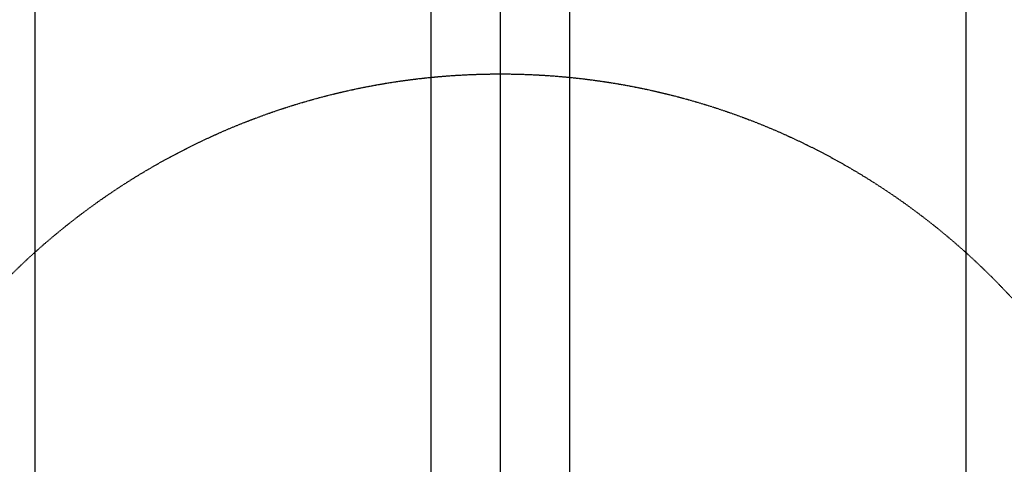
# Model space of a CAD drawing. Header units: inches. Extents: x -4968858 to -265257, y -220693 to 1871410.
# Tile 234 of 256: x -1884965 to -1884453, y 1194558 to 1194789. Entities that reach past the tile are written whole.
import ezdxf

# ---------------------------------------------------------------- set-up
doc = ezdxf.new("R2010")
doc.units = ezdxf.units.IN
doc.header["$MEASUREMENT"] = 0
for name, pattern in [('CENTER', [2, 1.25, -0.25, 0.25, -0.25]), ('CENTER2', [1.125, 0.75, -0.125, 0.125, -0.125]), ('CONTINOUS', [0]), ('HIDDEN', [0.375, 0.25, -0.125])]:
    doc.linetypes.add(name, pattern=pattern)
doc.layers.add('GRID', color=8, linetype='Continuous')
doc.layers.add('IPB', color=6, linetype='Continuous')

# ---------------------------------------------------------------- blocks, each defined once
blk = doc.blocks.new('UTCOMBINE')
at = {"color": 8, "linetype": 'CENTER2', "ltscale": 2}
blk.add_line((-717350.27, 41696.69, 0), (-717350.27, 52348.41, 0), dxfattribs=at)
at = {"color": 6, "linetype": 'CENTER'}
blk.add_line((-717350.27, 45382.89, 0), (-717350.27, 46911.52, 0), dxfattribs=at)
at = {"color": 6}
for p, q in [((-717386.27, 45726.59, 0), (-717386.27, 46828.94, 0)), ((-717350.27, 45220.29, 0), (-717350.27, 46829.58, 0)), ((-717314.27, 45726.59, 0), (-717314.27, 46828.94, 0)), ((-717314.27, 45726.59, 0), (-717314.27, 46828.94, 0)), ((-717314.27, 45726.59, 0), (-717314.27, 46828.94, 0)), ((-717314.27, 45726.59, 0), (-717314.27, 46828.94, 0)), ((-717591.89, 45383.96, 0), (-717591.89, 46783.94, 0)), ((-717591.89, 45383.96, 0), (-717591.89, 46783.94, 0)), ((-717108.65, 45383.96, 0), (-717108.65, 46783.94, 0))]:
    blk.add_line(p, q, dxfattribs=at)
at = {"layer": 'IPB', "linetype": 'HIDDEN'}
blk.add_circle((-717350.27, 46560.06, 0), 361.31, dxfattribs=at)
blk = doc.blocks.new('TFMR YARD')
at = {"layer": 'GRID', "color": 1, "rotation": 180}
blk.add_blockref('UTCOMBINE', (-795623.35, 296115.83, 0), dxfattribs=at)

msp = doc.modelspace()

# ---------------------------------------------------------------- block references
at = {"color": 1, "linetype": 'CONTINOUS', "lineweight": 15}
msp.add_blockref('TFMR YARD', (-1806442.03, 944843.99), dxfattribs=at)

doc.saveas('drawing.dxf')
